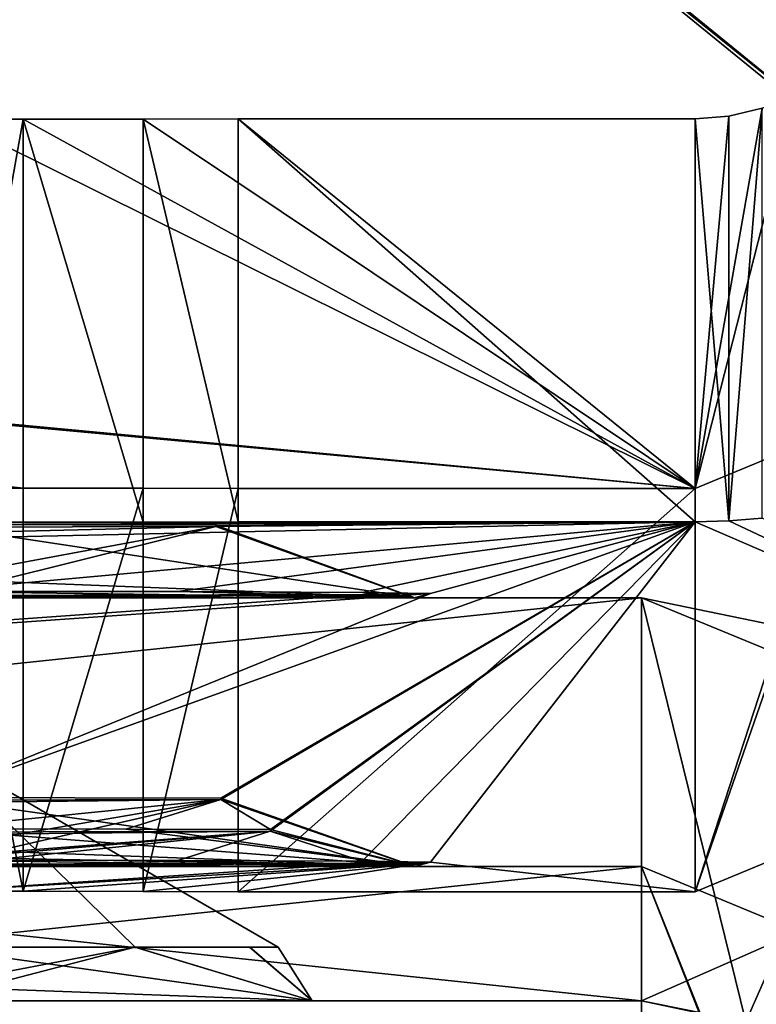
# Model space of a CAD drawing. Header units: millimetres. Extents: x -269 to 269, y -42 to 416.
# Tile 9 of 225: x -234.31 to -231.57, y -21.51 to -17.85. Entities that reach past the tile are written whole.
import ezdxf

# ---------------------------------------------------------------- set-up
doc = ezdxf.new("R2010")
doc.units = ezdxf.units.MM
doc.header["$LTSCALE"] = 65.185185
for name, color, linetype in [('107', 7, 'CONTINUOUS'), ('108', 7, 'CONTINUOUS'), ('109', 7, 'CONTINUOUS'), ('110', 7, 'CONTINUOUS'), ('111', 7, 'CONTINUOUS'), ('112', 7, 'CONTINUOUS'), ('266', 7, 'CONTINUOUS'), ('267', 7, 'CONTINUOUS'), ('271', 7, 'CONTINUOUS'), ('386', 7, 'CONTINUOUS'), ('387', 7, 'CONTINUOUS'), ('388', 7, 'CONTINUOUS'), ('420', 7, 'CONTINUOUS'), ('434', 7, 'CONTINUOUS'), ('435', 7, 'CONTINUOUS'), ('437', 7, 'CONTINUOUS'), ('448', 7, 'CONTINUOUS'), ('449', 7, 'CONTINUOUS'), ('450', 7, 'CONTINUOUS'), ('459', 7, 'CONTINUOUS'), ('460', 7, 'CONTINUOUS'), ('555', 7, 'CONTINUOUS'), ('556', 7, 'CONTINUOUS'), ('558', 7, 'CONTINUOUS'), ('559', 7, 'CONTINUOUS'), ('562', 7, 'CONTINUOUS'), ('564', 7, 'CONTINUOUS'), ('565', 7, 'CONTINUOUS'), ('567', 7, 'CONTINUOUS'), ('568', 7, 'CONTINUOUS'), ('570', 7, 'CONTINUOUS'), ('590', 7, 'CONTINUOUS'), ('685', 7, 'CONTINUOUS'), ('687', 7, 'CONTINUOUS')]:
    doc.layers.add(name, color=color, linetype=linetype)

msp = doc.modelspace()

# ---------------------------------------------------------------- linework, layer by layer
at = {"layer": '107', "color": 7, "linetype": 'CONTINUOUS', "true_color": 0x404040}
for points in [[(-234.65, -19.9764, -83.0196), (-231.8, -19.7179, -19.391), (-243.6, -19.9764, -83.0196), (-234.65, -19.9764, -83.0196)], [(-231.8, -19.7179, -19.391), (-234.3, -19.7195, -19.791), (-243.6, -19.7282, -21.9354), (-231.8, -19.7179, -19.391)], [(-231.8, -19.7179, -19.391), (-243.6, -19.7282, -21.9354), (-234.65, -19.7282, -21.9354), (-231.8, -19.7179, -19.391)], [(-243.6, -19.9764, -83.0196), (-231.8, -19.7179, -19.391), (-233.5832, -19.7357, -23.783), (-243.6, -19.9764, -83.0196)], [(-234.3, -19.7195, -19.791), (-234.5679, -19.7195, -19.791), (-243.6, -19.7282, -21.9354), (-234.3, -19.7195, -19.791)], [(-234.65, -19.7382, -24.399), (-243.6, -19.9764, -83.0196), (-233.5832, -19.7357, -23.783), (-234.65, -19.7382, -24.399)], [(-231.8, -19.7179, -19.391), (-234.65, -19.9764, -83.0196), (-233.7246, -19.9774, -83.2658), (-231.8, -19.7179, -19.391)], [(-231.8, -19.7179, -19.391), (-234.65, -19.7282, -21.9354), (-233.5833, -19.7307, -22.5514), (-231.8, -19.7179, -19.391)], [(-231.8, -19.7179, -19.391), (-232.784, -19.9839, -84.8853), (-234.65, -20.7431, -271.7538), (-231.8, -19.7179, -19.391)], [(-231.8, -19.7179, -19.391), (-234.65, -20.7431, -271.7538), (-233.5642, -20.7456, -272.3809), (-231.8, -19.7179, -19.391)], [(-233.8528, -19.7191, -19.6854), (-234.3, -19.7195, -19.791), (-231.8, -19.7179, -19.391), (-233.8528, -19.7191, -19.6854)], [(-233.5, -19.7179, -19.391), (-233.8528, -19.7191, -19.6854), (-231.8, -19.7179, -19.391), (-233.5, -19.7179, -19.391)], [(-233.0379, -19.9801, -83.9483), (-231.8, -19.7179, -19.391), (-233.7246, -19.9774, -83.2658), (-233.0379, -19.9801, -83.9483)], [(-233.5832, -19.7357, -23.783), (-231.8, -19.7179, -19.391), (-233.5833, -19.7307, -22.5514), (-233.5832, -19.7357, -23.783)], [(-233.5642, -20.7507, -273.6345), (-231.8, -19.7179, -19.391), (-233.5642, -20.7456, -272.3809), (-233.5642, -20.7507, -273.6345)], [(-231.8, -19.7179, -19.391), (-233.5642, -20.7507, -273.6345), (-233.38, -20.863, -301.281), (-231.8, -19.7179, -19.391)], [(-233.3808, -20.869, -302.7466), (-231.8, -19.7179, -19.391), (-233.38, -20.863, -301.281), (-233.3808, -20.869, -302.7466)], [(-231.8, -19.7179, -19.391), (-233.3808, -20.869, -302.7466), (-233.0379, -20.9801, -330.1083), (-231.8, -19.7179, -19.391)], [(-232.784, -19.9839, -84.8853), (-231.8, -19.7179, -19.391), (-233.0379, -19.9801, -83.9483), (-232.784, -19.9839, -84.8853)], [(-232.784, -20.9839, -331.0453), (-231.8, -19.7179, -19.391), (-233.0379, -20.9801, -330.1083), (-232.784, -20.9839, -331.0453)], [(-231.8, -21.0942, -358.1882), (-231.8, -19.7179, -19.391), (-232.784, -20.9839, -331.0453), (-231.8, -21.0942, -358.1882)], [(-232.784, -19.9839, -84.8853), (-233.0329, -19.9878, -85.8267), (-243.6, -20.7431, -271.7538), (-232.784, -19.9839, -84.8853)], [(-234.65, -20.7431, -271.7538), (-232.784, -19.9839, -84.8853), (-243.6, -20.7431, -271.7538), (-234.65, -20.7431, -271.7538)], [(-233.0329, -19.9878, -85.8267), (-234.65, -19.9916, -86.7669), (-243.6, -20.7431, -271.7538), (-233.0329, -19.9878, -85.8267)], [(-233.5642, -20.7507, -273.6345), (-234.65, -20.7533, -274.2615), (-243.6, -20.86, -300.547), (-233.5642, -20.7507, -273.6345)], [(-234.65, -20.86, -300.547), (-233.5642, -20.7507, -273.6345), (-243.6, -20.86, -300.547), (-234.65, -20.86, -300.547)], [(-233.5642, -20.7507, -273.6345), (-234.65, -20.86, -300.547), (-233.9179, -20.8608, -300.743), (-233.5642, -20.7507, -273.6345)], [(-233.38, -20.863, -301.281), (-233.5642, -20.7507, -273.6345), (-233.9179, -20.8608, -300.743), (-233.38, -20.863, -301.281)], [(-233.3808, -20.869, -302.7466), (-234.65, -20.872, -303.4793), (-243.6, -20.9764, -329.1796), (-233.3808, -20.869, -302.7466)], [(-234.65, -20.9764, -329.1796), (-233.3808, -20.869, -302.7466), (-243.6, -20.9764, -329.1796), (-234.65, -20.9764, -329.1796)], [(-233.3808, -20.869, -302.7466), (-234.65, -20.9764, -329.1796), (-233.7246, -20.9774, -329.4258), (-233.3808, -20.869, -302.7466)], [(-233.0379, -20.9801, -330.1083), (-233.3808, -20.869, -302.7466), (-233.7246, -20.9774, -329.4258), (-233.0379, -20.9801, -330.1083)], [(-234.65, -20.9916, -332.9269), (-234.6, -21.0926, -357.7882), (-233.0329, -20.9878, -331.9867), (-234.65, -20.9916, -332.9269)], [(-234.6, -21.0926, -357.7882), (-234.3, -21.0926, -357.7882), (-232.784, -20.9839, -331.0453), (-234.6, -21.0926, -357.7882)], [(-233.0329, -20.9878, -331.9867), (-234.6, -21.0926, -357.7882), (-232.784, -20.9839, -331.0453), (-233.0329, -20.9878, -331.9867)], [(-234.3, -21.0926, -357.7882), (-233.8528, -21.093, -357.8938), (-232.784, -20.9839, -331.0453), (-234.3, -21.0926, -357.7882)], [(-233.8528, -21.093, -357.8938), (-233.5, -21.0942, -358.1882), (-232.784, -20.9839, -331.0453), (-233.8528, -21.093, -357.8938)], [(-233.5, -21.0942, -358.1882), (-231.8, -21.0942, -358.1882), (-232.784, -20.9839, -331.0453), (-233.5, -21.0942, -358.1882)]]:
    msp.add_3dface(points, dxfattribs=at)
at = {"layer": '108', "color": 7, "linetype": 'CONTINUOUS', "true_color": 0x404040}
for points in [[(-233.8528, -19.593, -357.8999), (-234.3, -21.0926, -357.7882), (-234.3, -19.5926, -357.7943), (-233.8528, -19.593, -357.8999)], [(-233.8528, -21.093, -357.8938), (-234.3, -21.0926, -357.7882), (-233.8528, -19.593, -357.8999), (-233.8528, -21.093, -357.8938)], [(-233.5, -19.5942, -358.1943), (-233.8528, -21.093, -357.8938), (-233.8528, -19.593, -357.8999), (-233.5, -19.5942, -358.1943)], [(-233.5, -21.0942, -358.1882), (-233.8528, -21.093, -357.8938), (-233.5, -19.5942, -358.1943), (-233.5, -21.0942, -358.1882)]]:
    msp.add_3dface(points, dxfattribs=at)
at = {"layer": '109', "color": 7, "linetype": 'CONTINUOUS', "true_color": 0x404040}
for points in [[(-230.1737, -20.4205, -358.191), (-231.8, -21.0942, -358.1882), (-231, -18.7942, -358.1976), (-230.1737, -20.4205, -358.191)], [(-231, -18.7942, -358.1976), (-231.8, -21.0942, -358.1882), (-231.2343, -19.3599, -358.1953), (-231, -18.7942, -358.1976)], [(-231.2343, -19.3599, -358.1953), (-231.8, -21.0942, -358.1882), (-231.8, -19.5942, -358.1943), (-231.2343, -19.3599, -358.1953)], [(-231.8, -21.0942, -358.1882), (-233.5, -21.0942, -358.1882), (-231.8, -19.5942, -358.1943), (-231.8, -21.0942, -358.1882)], [(-233.5, -21.0942, -358.1882), (-233.5, -19.5942, -358.1943), (-231.8, -19.5942, -358.1943), (-233.5, -21.0942, -358.1882)]]:
    msp.add_3dface(points, dxfattribs=at)
at = {"layer": '110', "color": 7, "linetype": 'CONTINUOUS', "true_color": 0x404040}
for points in [[(-231.6748, -19.7145, -19.3911), (-230.1737, -20.4205, -358.191), (-231.55, -19.7042, -19.3911), (-231.6748, -19.7145, -19.3911)], [(-231.8, -19.7179, -19.391), (-230.1737, -20.4205, -358.191), (-231.6748, -19.7145, -19.3911), (-231.8, -19.7179, -19.391)], [(-231.8, -19.7179, -19.391), (-231.8, -21.0942, -358.1882), (-230.1737, -20.4205, -358.191), (-231.8, -19.7179, -19.391)]]:
    msp.add_3dface(points, dxfattribs=at)
at = {"layer": '111', "color": 7, "linetype": 'CONTINUOUS', "true_color": 0x404040}
for points in [[(-231.8, -18.2179, -19.3971), (-231.6748, -19.7145, -19.3911), (-231.675, -18.2081, -19.3972), (-231.8, -18.2179, -19.3971)], [(-231.675, -18.2081, -19.3972), (-231.6748, -19.7145, -19.3911), (-231.55, -18.178, -19.3973), (-231.675, -18.2081, -19.3972)], [(-231.6748, -19.7145, -19.3911), (-231.55, -19.7042, -19.3911), (-231.55, -18.178, -19.3973), (-231.6748, -19.7145, -19.3911)], [(-233.5, -19.7179, -19.391), (-231.8, -19.7179, -19.391), (-233.5, -18.2179, -19.3971), (-233.5, -19.7179, -19.391)], [(-231.8, -19.7179, -19.391), (-231.8, -18.2179, -19.3971), (-233.5, -18.2179, -19.3971), (-231.8, -19.7179, -19.391)], [(-231.8, -19.7179, -19.391), (-231.6748, -19.7145, -19.3911), (-231.8, -18.2179, -19.3971), (-231.8, -19.7179, -19.391)]]:
    msp.add_3dface(points, dxfattribs=at)
at = {"layer": '112', "color": 7, "linetype": 'CONTINUOUS', "true_color": 0x404040}
for points in [[(-231.2343, -19.3599, -358.1953), (-231.8, -19.5942, -358.1943), (-231.425, -18.1257, -19.688), (-231.2343, -19.3599, -358.1953)], [(-231.8, -19.5942, -358.1943), (-231.55, -18.178, -19.3973), (-231.425, -18.1257, -19.688), (-231.8, -19.5942, -358.1943)], [(-231.8, -19.5942, -358.1943), (-231.675, -18.2081, -19.3972), (-231.55, -18.178, -19.3973), (-231.8, -19.5942, -358.1943)], [(-231.8, -19.5942, -358.1943), (-231.8, -18.2179, -19.3971), (-231.675, -18.2081, -19.3972), (-231.8, -19.5942, -358.1943)]]:
    msp.add_3dface(points, dxfattribs=at)
at = {"layer": '266', "color": 7, "linetype": 'CONTINUOUS', "true_color": 0x404040}
for points in [[(-231.1842, -18.3399, -341.7865), (-231.253, -18.2839, -341.7964), (-233.7, -16.2926, -342.3076), (-231.1842, -18.3399, -341.7865)], [(-233.7, -16.2926, -342.3076), (-231.253, -18.2839, -341.7964), (-233.5864, -16.3837, -341.9537), (-233.7, -16.2926, -342.3076)], [(-233.7, -16.3089, -346.3076), (-231.1842, -18.3399, -341.7865), (-233.7, -16.2926, -342.3076), (-233.7, -16.3089, -346.3076)], [(-233.5864, -16.4028, -346.6607), (-231.1842, -18.3399, -341.7865), (-233.7, -16.3089, -346.3076), (-233.5864, -16.4028, -346.6607)], [(-231.253, -18.2839, -341.7964), (-231.3221, -18.2276, -341.7998), (-233.5864, -16.3837, -341.9537), (-231.253, -18.2839, -341.7964)], [(-233.5864, -16.3837, -341.9537), (-231.3221, -18.2276, -341.7998), (-233.3123, -16.6064, -341.8063), (-233.5864, -16.3837, -341.9537)], [(-233.3123, -16.6267, -346.8063), (-231.1842, -18.3399, -341.7865), (-233.5864, -16.4028, -346.6607), (-233.3123, -16.6267, -346.8063)], [(-231.3221, -18.2479, -346.7997), (-231.1842, -18.3399, -341.7865), (-233.3123, -16.6267, -346.8063), (-231.3221, -18.2479, -346.7997)]]:
    msp.add_3dface(points, dxfattribs=at)
at = {"layer": '267', "color": 7, "linetype": 'CONTINUOUS', "true_color": 0x404040}
for points in [[(-233.3123, -16.6064, -341.8063), (-231.3221, -18.2276, -341.7998), (-232.365, -15.4434, -341.8111), (-233.3123, -16.6064, -341.8063)], [(-232.365, -15.4434, -341.8111), (-231.3221, -18.2276, -341.7998), (-230.2369, -17.177, -341.804), (-232.365, -15.4434, -341.8111)]]:
    msp.add_3dface(points, dxfattribs=at)
at = {"layer": '271', "color": 7, "linetype": 'CONTINUOUS', "true_color": 0x404040}
for points in [[(-231.3221, -18.2479, -346.7997), (-233.3123, -16.6267, -346.8063), (-232.365, -15.4637, -346.811), (-231.3221, -18.2479, -346.7997)], [(-231.3221, -18.2479, -346.7997), (-232.365, -15.4637, -346.811), (-230.2369, -17.1973, -346.804), (-231.3221, -18.2479, -346.7997)]]:
    msp.add_3dface(points, dxfattribs=at)
at = {"layer": '386', "color": 7, "linetype": 'CONTINUOUS', "true_color": 0x404040}
for points in [[(-231.8, -19.5942, -358.1943), (-234.3, -19.5926, -357.7943), (-246.7, -18.2195, -19.7971), (-231.8, -19.5942, -358.1943)], [(-246.7, -18.2195, -19.7971), (-234.3, -19.5926, -357.7943), (-234.6, -19.5926, -357.7943), (-246.7, -18.2195, -19.7971)], [(-231.8, -19.5942, -358.1943), (-246.7, -18.2195, -19.7971), (-246.4, -18.2195, -19.7971), (-231.8, -19.5942, -358.1943)], [(-234.5679, -18.2195, -19.7971), (-231.8, -19.5942, -358.1943), (-246.4, -18.2195, -19.7971), (-234.5679, -18.2195, -19.7971)], [(-234.3, -18.2195, -19.7971), (-231.8, -19.5942, -358.1943), (-234.5679, -18.2195, -19.7971), (-234.3, -18.2195, -19.7971)], [(-233.8528, -18.2191, -19.6915), (-231.8, -19.5942, -358.1943), (-234.3, -18.2195, -19.7971), (-233.8528, -18.2191, -19.6915)], [(-233.5, -18.2179, -19.3971), (-231.8, -19.5942, -358.1943), (-233.8528, -18.2191, -19.6915), (-233.5, -18.2179, -19.3971)], [(-231.8, -18.2179, -19.3971), (-231.8, -19.5942, -358.1943), (-233.5, -18.2179, -19.3971), (-231.8, -18.2179, -19.3971)], [(-233.8528, -19.593, -357.8999), (-234.3, -19.5926, -357.7943), (-231.8, -19.5942, -358.1943), (-233.8528, -19.593, -357.8999)], [(-233.5, -19.5942, -358.1943), (-233.8528, -19.593, -357.8999), (-231.8, -19.5942, -358.1943), (-233.5, -19.5942, -358.1943)]]:
    msp.add_3dface(points, dxfattribs=at)
at = {"layer": '387', "color": 7, "linetype": 'CONTINUOUS', "true_color": 0x404040}
for points in [[(-233.8528, -19.7191, -19.6854), (-233.8528, -18.2191, -19.6915), (-234.3, -18.2195, -19.7971), (-233.8528, -19.7191, -19.6854)], [(-234.3, -19.7195, -19.791), (-233.8528, -19.7191, -19.6854), (-234.3, -18.2195, -19.7971), (-234.3, -19.7195, -19.791)], [(-233.5, -19.7179, -19.391), (-233.5, -18.2179, -19.3971), (-233.8528, -18.2191, -19.6915), (-233.5, -19.7179, -19.391)], [(-233.8528, -19.7191, -19.6854), (-233.5, -19.7179, -19.391), (-233.8528, -18.2191, -19.6915), (-233.8528, -19.7191, -19.6854)]]:
    msp.add_3dface(points, dxfattribs=at)
at = {"layer": '388', "color": 7, "linetype": 'CONTINUOUS', "true_color": 0x404040}
for points in [[(-234.5679, -19.7195, -19.791), (-234.3, -19.7195, -19.791), (-234.3, -18.2195, -19.7971), (-234.5679, -19.7195, -19.791)], [(-234.5679, -19.7195, -19.791), (-234.3, -18.2195, -19.7971), (-234.5679, -18.2195, -19.7971), (-234.5679, -19.7195, -19.791)]]:
    msp.add_3dface(points, dxfattribs=at)
at = {"layer": '420', "color": 7, "linetype": 'CONTINUOUS', "true_color": 0x404040}
for points in [[(-234.3, -21.0926, -357.7882), (-234.6, -21.0926, -357.7882), (-234.6, -19.5926, -357.7943), (-234.3, -21.0926, -357.7882)], [(-234.3, -19.5926, -357.7943), (-234.3, -21.0926, -357.7882), (-234.6, -19.5926, -357.7943), (-234.3, -19.5926, -357.7943)]]:
    msp.add_3dface(points, dxfattribs=at)
at = {"layer": '434', "color": 7, "linetype": 'CONTINUOUS', "true_color": 0x404040}
for points in [[(-246.25, -20, -19.16), (-232, -20, -19.16), (-234.65, -20, -21.0743), (-246.25, -20, -19.16)], [(-232, -20, -88.84), (-246.25, -20, -88.84), (-243.6, -20, -86.9257), (-232, -20, -88.84)], [(-234.65, -20, -82.7543), (-243.6, -20, -25.2457), (-232.842, -20, -83.8002), (-234.65, -20, -82.7543)], [(-234.65, -20, -86.9257), (-232, -20, -88.84), (-243.6, -20, -86.9257), (-234.65, -20, -86.9257)], [(-243.6, -20, -25.2457), (-234.65, -20, -25.2457), (-232.842, -20, -83.8002), (-243.6, -20, -25.2457)], [(-232, -20, -88.84), (-234.65, -20, -86.9257), (-232.8446, -20, -85.8842), (-232, -20, -88.84)], [(-232.8446, -20, -24.2042), (-232, -20, -88.84), (-234.65, -20, -25.2457), (-232.8446, -20, -24.2042)], [(-234.65, -20, -25.2457), (-232, -20, -88.84), (-232.842, -20, -83.8002), (-234.65, -20, -25.2457)], [(-234.65, -20, -21.0743), (-232, -20, -19.16), (-232.842, -20, -22.1202), (-234.65, -20, -21.0743)], [(-232.842, -20, -22.1202), (-232, -20, -88.84), (-232.8446, -20, -24.2042), (-232.842, -20, -22.1202)], [(-232.842, -20, -83.8002), (-232, -20, -88.84), (-232.8446, -20, -85.8842), (-232.842, -20, -83.8002)], [(-232, -20, -19.16), (-232, -20, -88.84), (-232.842, -20, -22.1202), (-232, -20, -19.16)]]:
    msp.add_3dface(points, dxfattribs=at)
at = {"layer": '435', "color": 7, "linetype": 'CONTINUOUS', "true_color": 0x404040}
for points in [[(-232, -20, -19.16), (-246.25, -20, -19.16), (-232, -21.5, -19.16), (-232, -20, -19.16)], [(-232, -21.5, -19.16), (-246.25, -20, -19.16), (-246.25, -21.5, -19.16), (-232, -21.5, -19.16)]]:
    msp.add_3dface(points, dxfattribs=at)
at = {"layer": '437', "color": 7, "linetype": 'CONTINUOUS', "true_color": 0x404040}
for points in [[(-246.25, -20, -88.84), (-232, -20, -88.84), (-246.25, -21.5, -88.84), (-246.25, -20, -88.84)], [(-246.25, -21.5, -88.84), (-232, -20, -88.84), (-232, -21.5, -88.84), (-246.25, -21.5, -88.84)]]:
    msp.add_3dface(points, dxfattribs=at)
at = {"layer": '448', "color": 7, "linetype": 'CONTINUOUS', "true_color": 0x404040}
for points in [[(-232, -21.5, -19.16), (-246.25, -21.5, -19.16), (-243.6, -21.5, -21.5146), (-232, -21.5, -19.16)], [(-246.25, -21.5, -88.84), (-232, -21.5, -88.84), (-234.65, -21.5, -86.4854), (-246.25, -21.5, -88.84)], [(-232, -21.5, -19.16), (-243.6, -21.5, -21.5146), (-234.65, -21.5, -21.5146), (-232, -21.5, -19.16)], [(-243.6, -21.5, -83.1946), (-232, -21.5, -19.16), (-233.2239, -21.5, -23.9807), (-243.6, -21.5, -83.1946)], [(-232, -21.5, -19.16), (-243.6, -21.5, -83.1946), (-234.65, -21.5, -83.1946), (-232, -21.5, -19.16)], [(-234.65, -21.5, -24.8054), (-243.6, -21.5, -83.1946), (-233.2239, -21.5, -23.9807), (-234.65, -21.5, -24.8054)], [(-232, -21.5, -19.16), (-234.65, -21.5, -21.5146), (-233.225, -21.5, -22.3373), (-232, -21.5, -19.16)], [(-232, -21.5, -19.16), (-234.65, -21.5, -83.1946), (-233.225, -21.5, -84.0173), (-232, -21.5, -19.16)], [(-234.65, -21.5, -86.4854), (-232, -21.5, -88.84), (-233.2239, -21.5, -85.6607), (-234.65, -21.5, -86.4854)], [(-233.2239, -21.5, -23.9807), (-232, -21.5, -19.16), (-233.225, -21.5, -22.3373), (-233.2239, -21.5, -23.9807)], [(-233.2239, -21.5, -85.6607), (-232, -21.5, -19.16), (-233.225, -21.5, -84.0173), (-233.2239, -21.5, -85.6607)], [(-232, -21.5, -88.84), (-232, -21.5, -19.16), (-233.2239, -21.5, -85.6607), (-232, -21.5, -88.84)]]:
    msp.add_3dface(points, dxfattribs=at)
at = {"layer": '449', "color": 7, "linetype": 'CONTINUOUS', "true_color": 0x404040}
for points in [[(-232, -21.5, -19.16), (-232, -21.5, -88.84), (-231.5947, -21.5858, -88.8196), (-232, -21.5, -19.16)], [(-232, -21.5, -19.16), (-231.5947, -21.5858, -88.8196), (-231.611, -21.5787, -19.1791), (-232, -21.5, -19.16)]]:
    msp.add_3dface(points, dxfattribs=at)
at = {"layer": '450', "color": 7, "linetype": 'CONTINUOUS', "true_color": 0x404040}
for points in [[(-232, -21.5, -88.84), (-232, -20, -88.84), (-230.2402, -20.7243, -88.7942), (-232, -21.5, -88.84)], [(-231.5947, -21.5858, -88.8196), (-232, -21.5, -88.84), (-230.2402, -20.7243, -88.7942), (-231.5947, -21.5858, -88.8196)], [(-231.2679, -21.8188, -88.7922), (-231.5947, -21.5858, -88.8196), (-230.2402, -20.7243, -88.7942), (-231.2679, -21.8188, -88.7922)]]:
    msp.add_3dface(points, dxfattribs=at)
at = {"layer": '459', "color": 7, "linetype": 'CONTINUOUS', "true_color": 0x404040}
for points in [[(-232, -20, -19.16), (-232, -21.5, -19.16), (-231.611, -21.5787, -19.1791), (-232, -20, -19.16)], [(-232, -20, -19.16), (-231.611, -21.5787, -19.1791), (-231.0067, -20.2058, -19.1798), (-232, -20, -19.16)], [(-231.611, -21.5787, -19.1791), (-231.2821, -21.8038, -19.2068), (-231.0067, -20.2058, -19.1798), (-231.611, -21.5787, -19.1791)]]:
    msp.add_3dface(points, dxfattribs=at)
at = {"layer": '460', "color": 7, "linetype": 'CONTINUOUS', "true_color": 0x404040}
for points in [[(-232, -20, -88.84), (-232, -20, -19.16), (-231.0067, -20.2058, -19.1798), (-232, -20, -88.84)], [(-230.2402, -20.7243, -88.7942), (-232, -20, -88.84), (-231.0067, -20.2058, -19.1798), (-230.2402, -20.7243, -88.7942)]]:
    msp.add_3dface(points, dxfattribs=at)
at = {"layer": '555', "color": 7, "linetype": 'CONTINUOUS', "true_color": 0x404040}
for points in [[(-233.225, -21.5, -22.3373), (-234.65, -21.5, -21.5146), (-233.8847, -21.2999, -22.1104), (-233.225, -21.5, -22.3373)], [(-234.65, -21.5, -21.5146), (-234.65, -21.4464, -21.7146), (-233.8847, -21.2999, -22.1104), (-234.65, -21.5, -21.5146)], [(-234.65, -21.3, -24.459), (-233.2239, -21.5, -23.9807), (-233.8831, -21.2999, -24.2085), (-234.65, -21.3, -24.459)], [(-234.65, -21.4464, -21.7146), (-234.65, -21.3, -21.861), (-233.8847, -21.2999, -22.1104), (-234.65, -21.4464, -21.7146)], [(-233.2239, -21.5, -23.9807), (-234.65, -21.3, -24.459), (-234.65, -21.4464, -24.6054), (-233.2239, -21.5, -23.9807)], [(-233.4571, -21.3, -22.6456), (-233.225, -21.5, -22.3373), (-233.8847, -21.2999, -22.1104), (-233.4571, -21.3, -22.6456)], [(-233.8831, -21.2999, -24.2085), (-233.2239, -21.5, -23.9807), (-233.4565, -21.3, -23.6729), (-233.8831, -21.2999, -24.2085)], [(-233.351, -21.3, -23.1587), (-233.225, -21.5, -22.3373), (-233.4571, -21.3, -22.6456), (-233.351, -21.3, -23.1587)], [(-233.2239, -21.5, -23.9807), (-233.225, -21.5, -22.3373), (-233.4565, -21.3, -23.6729), (-233.2239, -21.5, -23.9807)], [(-233.4565, -21.3, -23.6729), (-233.225, -21.5, -22.3373), (-233.351, -21.3, -23.1587), (-233.4565, -21.3, -23.6729)], [(-234.65, -21.5, -24.8054), (-233.2239, -21.5, -23.9807), (-234.65, -21.4464, -24.6054), (-234.65, -21.5, -24.8054)]]:
    msp.add_3dface(points, dxfattribs=at)
at = {"layer": '556', "color": 7, "linetype": 'CONTINUOUS', "true_color": 0x404040}
for points in [[(-233.351, -21.3, -23.1587), (-234.65, -21.3, -21.861), (-234.65, -20.55, -23.16), (-233.351, -21.3, -23.1587)], [(-234.65, -21.3, -24.459), (-233.8831, -21.2999, -24.2085), (-234.65, -20.55, -23.16), (-234.65, -21.3, -24.459)], [(-233.8831, -21.2999, -24.2085), (-233.351, -21.3, -23.1587), (-234.65, -20.55, -23.16), (-233.8831, -21.2999, -24.2085)], [(-234.65, -21.3, -21.861), (-233.351, -21.3, -23.1587), (-233.8847, -21.2999, -22.1104), (-234.65, -21.3, -21.861)], [(-233.351, -21.3, -23.1587), (-233.4571, -21.3, -22.6456), (-233.8847, -21.2999, -22.1104), (-233.351, -21.3, -23.1587)], [(-233.8831, -21.2999, -24.2085), (-233.4565, -21.3, -23.6729), (-233.351, -21.3, -23.1587), (-233.8831, -21.2999, -24.2085)]]:
    msp.add_3dface(points, dxfattribs=at)
at = {"layer": '558', "color": 7, "linetype": 'CONTINUOUS', "true_color": 0x404040}
for points in [[(-233.225, -21.5, -84.0173), (-234.65, -21.5, -83.1946), (-233.8847, -21.2999, -83.7904), (-233.225, -21.5, -84.0173)], [(-234.65, -21.5, -83.1946), (-234.65, -21.4464, -83.3946), (-233.8847, -21.2999, -83.7904), (-234.65, -21.5, -83.1946)], [(-234.65, -21.3, -86.139), (-233.2239, -21.5, -85.6607), (-233.8831, -21.2999, -85.8885), (-234.65, -21.3, -86.139)], [(-234.65, -21.4464, -83.3946), (-234.65, -21.3, -83.541), (-233.8847, -21.2999, -83.7904), (-234.65, -21.4464, -83.3946)], [(-233.2239, -21.5, -85.6607), (-234.65, -21.3, -86.139), (-234.65, -21.4464, -86.2854), (-233.2239, -21.5, -85.6607)], [(-233.4571, -21.3, -84.3256), (-233.225, -21.5, -84.0173), (-233.8847, -21.2999, -83.7904), (-233.4571, -21.3, -84.3256)], [(-233.8831, -21.2999, -85.8885), (-233.2239, -21.5, -85.6607), (-233.4565, -21.3, -85.3529), (-233.8831, -21.2999, -85.8885)], [(-233.351, -21.3, -84.8387), (-233.225, -21.5, -84.0173), (-233.4571, -21.3, -84.3256), (-233.351, -21.3, -84.8387)], [(-233.2239, -21.5, -85.6607), (-233.225, -21.5, -84.0173), (-233.4565, -21.3, -85.3529), (-233.2239, -21.5, -85.6607)], [(-233.4565, -21.3, -85.3529), (-233.225, -21.5, -84.0173), (-233.351, -21.3, -84.8387), (-233.4565, -21.3, -85.3529)], [(-234.65, -21.5, -86.4854), (-233.2239, -21.5, -85.6607), (-234.65, -21.4464, -86.2854), (-234.65, -21.5, -86.4854)]]:
    msp.add_3dface(points, dxfattribs=at)
at = {"layer": '559', "color": 7, "linetype": 'CONTINUOUS', "true_color": 0x404040}
for points in [[(-233.351, -21.3, -84.8387), (-234.65, -21.3, -83.541), (-234.65, -20.55, -84.84), (-233.351, -21.3, -84.8387)], [(-234.65, -21.3, -86.139), (-233.8831, -21.2999, -85.8885), (-234.65, -20.55, -84.84), (-234.65, -21.3, -86.139)], [(-233.8831, -21.2999, -85.8885), (-233.351, -21.3, -84.8387), (-234.65, -20.55, -84.84), (-233.8831, -21.2999, -85.8885)], [(-234.65, -21.3, -83.541), (-233.351, -21.3, -84.8387), (-233.8847, -21.2999, -83.7904), (-234.65, -21.3, -83.541)], [(-233.351, -21.3, -84.8387), (-233.4571, -21.3, -84.3256), (-233.8847, -21.2999, -83.7904), (-233.351, -21.3, -84.8387)], [(-233.8831, -21.2999, -85.8885), (-233.4565, -21.3, -85.3529), (-233.351, -21.3, -84.8387), (-233.8831, -21.2999, -85.8885)]]:
    msp.add_3dface(points, dxfattribs=at)
at = {"layer": '562', "color": 7, "linetype": 'CONTINUOUS', "true_color": 0x404040}
for points in [[(-233.5833, -19.7307, -22.5514), (-234.65, -19.7282, -21.9354), (-232.842, -20, -22.1202), (-233.5833, -19.7307, -22.5514)], [(-232.842, -20, -22.1202), (-234.65, -19.7282, -21.9354), (-234.65, -19.9304, -21.5258), (-232.842, -20, -22.1202)], [(-234.65, -19.7382, -24.399), (-233.5832, -19.7357, -23.783), (-234.65, -19.9331, -24.8026), (-234.65, -19.7382, -24.399)], [(-233.5832, -19.7357, -23.783), (-232.8446, -20, -24.2042), (-234.65, -20, -25.2457), (-233.5832, -19.7357, -23.783)], [(-233.5832, -19.7357, -23.783), (-234.65, -20, -25.2457), (-234.65, -19.9331, -24.8026), (-233.5832, -19.7357, -23.783)], [(-233.5832, -19.7357, -23.783), (-233.5833, -19.7307, -22.5514), (-232.8446, -20, -24.2042), (-233.5832, -19.7357, -23.783)], [(-233.5833, -19.7307, -22.5514), (-232.842, -20, -22.1202), (-232.8446, -20, -24.2042), (-233.5833, -19.7307, -22.5514)], [(-234.65, -20, -21.0743), (-232.842, -20, -22.1202), (-234.65, -19.9304, -21.5258), (-234.65, -20, -21.0743)]]:
    msp.add_3dface(points, dxfattribs=at)
at = {"layer": '564', "color": 7, "linetype": 'CONTINUOUS', "true_color": 0x404040}
for points in [[(-234.65, -19.9764, -83.0196), (-234.65, -19.9943, -82.8848), (-232.842, -20, -83.8002), (-234.65, -19.9764, -83.0196)], [(-233.7246, -19.9774, -83.2658), (-234.65, -19.9764, -83.0196), (-232.842, -20, -83.8002), (-233.7246, -19.9774, -83.2658)], [(-234.65, -19.9979, -86.8462), (-234.65, -19.9916, -86.7669), (-233.0329, -19.9878, -85.8267), (-234.65, -19.9979, -86.8462)], [(-234.65, -20, -86.9257), (-234.65, -19.9979, -86.8462), (-233.0329, -19.9878, -85.8267), (-234.65, -20, -86.9257)], [(-234.65, -20, -86.9257), (-233.0329, -19.9878, -85.8267), (-232.8446, -20, -85.8842), (-234.65, -20, -86.9257)], [(-234.65, -19.9943, -82.8848), (-234.65, -20, -82.7543), (-232.842, -20, -83.8002), (-234.65, -19.9943, -82.8848)], [(-233.0379, -19.9801, -83.9483), (-233.7246, -19.9774, -83.2658), (-232.842, -20, -83.8002), (-233.0379, -19.9801, -83.9483)], [(-232.784, -19.9839, -84.8853), (-233.0379, -19.9801, -83.9483), (-232.8446, -20, -85.8842), (-232.784, -19.9839, -84.8853)], [(-233.0379, -19.9801, -83.9483), (-232.842, -20, -83.8002), (-232.8446, -20, -85.8842), (-233.0379, -19.9801, -83.9483)], [(-233.0329, -19.9878, -85.8267), (-232.784, -19.9839, -84.8853), (-232.8446, -20, -85.8842), (-233.0329, -19.9878, -85.8267)]]:
    msp.add_3dface(points, dxfattribs=at)
at = {"layer": '565', "color": 7, "linetype": 'CONTINUOUS', "true_color": 0x404040}
for points in [[(-233.5642, -20.7456, -272.3809), (-234.65, -20.7431, -271.7538), (-232.842, -21, -271.9602), (-233.5642, -20.7456, -272.3809)], [(-232.842, -21, -271.9602), (-234.65, -20.7431, -271.7538), (-234.65, -20.9343, -271.3533), (-232.842, -21, -271.9602)], [(-234.65, -20.7533, -274.2615), (-233.5642, -20.7507, -273.6345), (-234.65, -20.937, -274.6555), (-234.65, -20.7533, -274.2615)], [(-234.65, -20.937, -274.6555), (-233.5642, -20.7507, -273.6345), (-234.65, -21, -275.0857), (-234.65, -20.937, -274.6555)], [(-234.65, -21, -275.0857), (-233.5642, -20.7507, -273.6345), (-232.8446, -21, -274.0442), (-234.65, -21, -275.0857)], [(-233.5642, -20.7507, -273.6345), (-233.5642, -20.7456, -272.3809), (-232.8446, -21, -274.0442), (-233.5642, -20.7507, -273.6345)], [(-232.8446, -21, -274.0442), (-233.5642, -20.7456, -272.3809), (-232.842, -21, -271.9602), (-232.8446, -21, -274.0442)], [(-234.65, -21, -270.9143), (-232.842, -21, -271.9602), (-234.65, -20.9343, -271.3533), (-234.65, -21, -270.9143)]]:
    msp.add_3dface(points, dxfattribs=at)
at = {"layer": '567', "color": 7, "linetype": 'CONTINUOUS', "true_color": 0x404040}
for points in [[(-234.65, -21, -270.9143), (-246.25, -21, -269), (-232, -21, -269), (-234.65, -21, -270.9143)], [(-232, -21, -335), (-246.25, -21, -335), (-243.6, -21, -333.0857), (-232, -21, -335)], [(-234.65, -21, -275.0857), (-232.842, -21, -300.9602), (-243.6, -21, -275.0857), (-234.65, -21, -275.0857)], [(-234.65, -21, -333.0857), (-232, -21, -335), (-243.6, -21, -333.0857), (-234.65, -21, -333.0857)], [(-232.842, -21, -300.9602), (-234.65, -21, -299.9143), (-243.6, -21, -275.0857), (-232.842, -21, -300.9602)], [(-234.65, -21, -304.0857), (-232.842, -21, -329.9602), (-243.6, -21, -304.0857), (-234.65, -21, -304.0857)], [(-232.842, -21, -329.9602), (-234.65, -21, -328.9143), (-243.6, -21, -304.0857), (-232.842, -21, -329.9602)], [(-234.65, -21, -275.0857), (-232.8446, -21, -274.0442), (-232.842, -21, -300.9602), (-234.65, -21, -275.0857)], [(-232.842, -21, -271.9602), (-234.65, -21, -270.9143), (-232, -21, -269), (-232.842, -21, -271.9602)], [(-232.8446, -21, -303.0442), (-232, -21, -335), (-234.65, -21, -304.0857), (-232.8446, -21, -303.0442)], [(-234.65, -21, -304.0857), (-232, -21, -335), (-232.842, -21, -329.9602), (-234.65, -21, -304.0857)], [(-232.8446, -21, -332.0442), (-232, -21, -335), (-234.65, -21, -333.0857), (-232.8446, -21, -332.0442)], [(-232.8446, -21, -274.0442), (-232.842, -21, -271.9602), (-232, -21, -335), (-232.8446, -21, -274.0442)], [(-232.8446, -21, -274.0442), (-232, -21, -335), (-232.842, -21, -300.9602), (-232.8446, -21, -274.0442)], [(-232.842, -21, -300.9602), (-232, -21, -335), (-232.8446, -21, -303.0442), (-232.842, -21, -300.9602)], [(-232.842, -21, -329.9602), (-232, -21, -335), (-232.8446, -21, -332.0442), (-232.842, -21, -329.9602)], [(-232, -21, -335), (-232.842, -21, -271.9602), (-232, -21, -269), (-232, -21, -335)]]:
    msp.add_3dface(points, dxfattribs=at)
at = {"layer": '568', "color": 7, "linetype": 'CONTINUOUS', "true_color": 0x404040}
for points in [[(-232, -21, -269), (-246.25, -21, -269), (-232, -22.5, -269), (-232, -21, -269)], [(-232, -22.5, -269), (-246.25, -21, -269), (-246.25, -22.5, -269), (-232, -22.5, -269)], [(-230.2322, -21.7323, -269), (-232, -21, -269), (-231, -23.5, -269), (-230.2322, -21.7323, -269)], [(-231, -23.5, -269), (-232, -21, -269), (-231.2929, -22.7929, -269), (-231, -23.5, -269)], [(-231.2929, -22.7929, -269), (-232, -21, -269), (-232, -22.5, -269), (-231.2929, -22.7929, -269)]]:
    msp.add_3dface(points, dxfattribs=at)
at = {"layer": '570', "color": 7, "linetype": 'CONTINUOUS', "true_color": 0x404040}
for points in [[(-246.25, -21, -335), (-232, -21, -335), (-246.25, -22.5, -335), (-246.25, -21, -335)], [(-246.25, -22.5, -335), (-232, -21, -335), (-232, -22.5, -335), (-246.25, -22.5, -335)], [(-232, -22.5, -335), (-232, -21, -335), (-230.2323, -21.7322, -335), (-232, -22.5, -335)]]:
    msp.add_3dface(points, dxfattribs=at)
at = {"layer": '590', "color": 7, "linetype": 'CONTINUOUS', "true_color": 0x404040}
for points in [[(-232, -21, -335), (-232, -21, -269), (-230.2322, -21.7323, -269), (-232, -21, -335)], [(-232, -21, -335), (-230.2322, -21.7323, -269), (-230.2323, -21.7322, -335), (-232, -21, -335)]]:
    msp.add_3dface(points, dxfattribs=at)
at = {"layer": '685', "color": 7, "linetype": 'CONTINUOUS', "true_color": 0x404040}
for points in [[(-233.9179, -20.8608, -300.743), (-234.65, -20.86, -300.547), (-232.842, -21, -300.9602), (-233.9179, -20.8608, -300.743)], [(-232.842, -21, -300.9602), (-234.65, -20.86, -300.547), (-234.65, -20.9646, -300.2383), (-232.842, -21, -300.9602)], [(-234.65, -20.872, -303.4793), (-233.3808, -20.869, -302.7466), (-234.65, -20.9676, -303.7758), (-234.65, -20.872, -303.4793)], [(-233.3808, -20.869, -302.7466), (-232.8446, -21, -303.0442), (-234.65, -21, -304.0857), (-233.3808, -20.869, -302.7466)], [(-233.3808, -20.869, -302.7466), (-234.65, -21, -304.0857), (-234.65, -20.9676, -303.7758), (-233.3808, -20.869, -302.7466)], [(-233.38, -20.863, -301.281), (-233.9179, -20.8608, -300.743), (-232.842, -21, -300.9602), (-233.38, -20.863, -301.281)], [(-233.3808, -20.869, -302.7466), (-233.38, -20.863, -301.281), (-232.8446, -21, -303.0442), (-233.3808, -20.869, -302.7466)], [(-233.38, -20.863, -301.281), (-232.842, -21, -300.9602), (-232.8446, -21, -303.0442), (-233.38, -20.863, -301.281)], [(-234.65, -21, -299.9143), (-232.842, -21, -300.9602), (-234.65, -20.9646, -300.2383), (-234.65, -21, -299.9143)]]:
    msp.add_3dface(points, dxfattribs=at)
at = {"layer": '687', "color": 7, "linetype": 'CONTINUOUS', "true_color": 0x404040}
for points in [[(-233.7246, -20.9774, -329.4258), (-234.65, -20.9764, -329.1796), (-232.842, -21, -329.9602), (-233.7246, -20.9774, -329.4258)], [(-232.842, -21, -329.9602), (-234.65, -20.9764, -329.1796), (-234.65, -20.9943, -329.0448), (-232.842, -21, -329.9602)], [(-234.65, -20.9916, -332.9269), (-233.0329, -20.9878, -331.9867), (-234.65, -20.9979, -333.0062), (-234.65, -20.9916, -332.9269)], [(-233.0329, -20.9878, -331.9867), (-232.8446, -21, -332.0442), (-234.65, -21, -333.0857), (-233.0329, -20.9878, -331.9867)], [(-233.0329, -20.9878, -331.9867), (-234.65, -21, -333.0857), (-234.65, -20.9979, -333.0062), (-233.0329, -20.9878, -331.9867)], [(-233.0379, -20.9801, -330.1083), (-233.7246, -20.9774, -329.4258), (-232.842, -21, -329.9602), (-233.0379, -20.9801, -330.1083)], [(-232.784, -20.9839, -331.0453), (-233.0379, -20.9801, -330.1083), (-232.8446, -21, -332.0442), (-232.784, -20.9839, -331.0453)], [(-233.0379, -20.9801, -330.1083), (-232.842, -21, -329.9602), (-232.8446, -21, -332.0442), (-233.0379, -20.9801, -330.1083)], [(-233.0329, -20.9878, -331.9867), (-232.784, -20.9839, -331.0453), (-232.8446, -21, -332.0442), (-233.0329, -20.9878, -331.9867)], [(-234.65, -21, -328.9143), (-232.842, -21, -329.9602), (-234.65, -20.9943, -329.0448), (-234.65, -21, -328.9143)]]:
    msp.add_3dface(points, dxfattribs=at)

doc.saveas('drawing.dxf')
